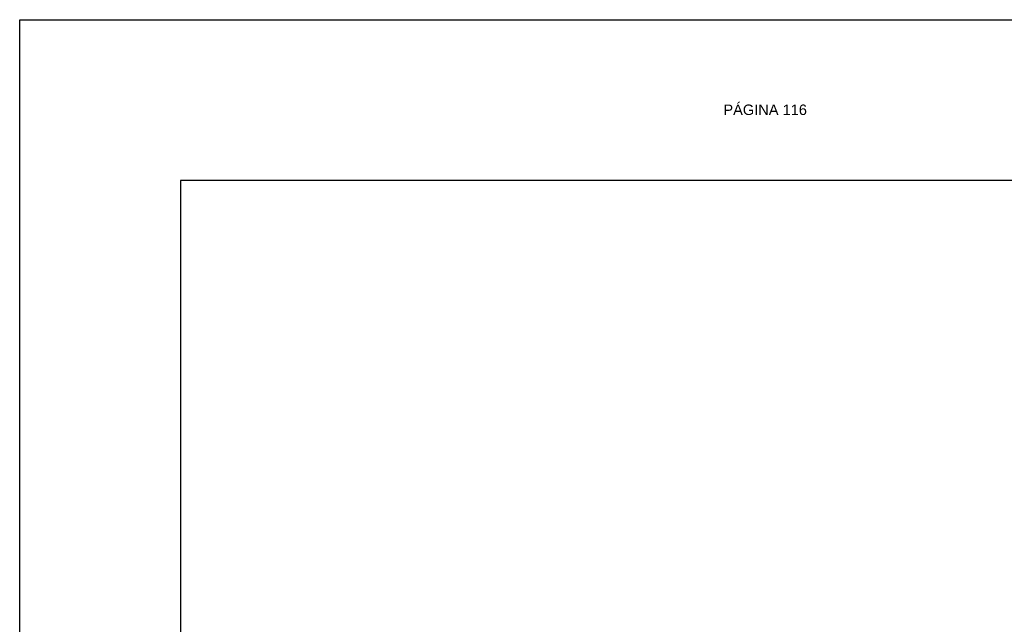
# Model space of a CAD drawing. Header units: metres. Extents: x 1704 to 4131, y 3282 to 4241.
# Tile 20 of 78: x 2018.88 to 2031.13, y 4229.49 to 4237.01. Entities that reach past the tile are written whole.
import ezdxf

# ---------------------------------------------------------------- set-up
doc = ezdxf.new("R2010")
doc.units = ezdxf.units.M
doc.layers.add('Dibujo', color=7, linetype='Continuous')
doc.styles.get("Standard").update_dxf_attribs({"font": 'arial.ttf'})

msp = doc.modelspace()

# ---------------------------------------------------------------- linework, layer by layer
at = {"layer": 'Dibujo', "color": 0, "linetype": 'ByBlock'}
for p, q in [((2018.882, 4237.014), (2039.882, 4237.014)), ((2018.882, 4207.314), (2018.882, 4237.014)), ((2018.882, 4237.014), (2021.882, 4237.014)), ((2018.882, 4237.014), (2021.382, 4237.014)), ((2020.882, 4235.014), (2020.882, 4209.314)), ((2037.882, 4235.014), (2020.882, 4235.014))]:
    msp.add_line(p, q, dxfattribs=at)

# ---------------------------------------------------------------- texts
at = {"layer": 'Dibujo', "color": 0, "linetype": 'ByBlock', "insert": (2027.634, 4235.958), "char_height": 0.13, "width": 2.90393, "attachment_point": 1}
msp.add_mtext('PÁGINA 116', dxfattribs=at)

doc.saveas('drawing.dxf')
